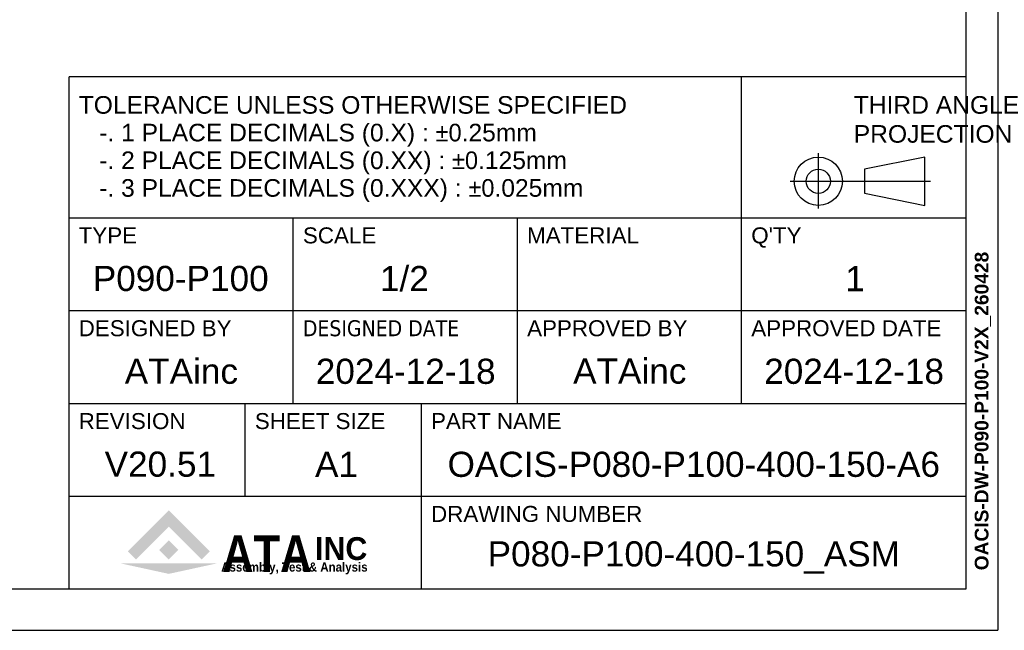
# Model space of a CAD drawing. Header units: inches. Extents: x 0 to 1685, y 0 to 1188.
# Tile 8 of 18: x 1254 to 1685, y 0 to 267. Entities that reach past the tile are written whole.
import ezdxf
from ezdxf.enums import TextEntityAlignment as Align

# ---------------------------------------------------------------- set-up
doc = ezdxf.new("R2010")
doc.units = ezdxf.units.IN
doc.layers.add('ATA-TEXT', color=7, linetype='Continuous')
doc.styles.add('주 문자 (ISO)', font='arial.ttf')

# ---------------------------------------------------------------- blocks, each defined once
blk = doc.blocks.new('ata-Title-A1-002')
for color, points in [(176, [(14.63, 6.49), (12.84, 8.28), (21.79, 17.23), (30.75, 8.28), (28.96, 6.49), (21.79, 13.66)]), (30, [(21.79, 10.66), (23.88, 8.57), (21.79, 6.49), (19.71, 8.57)]), (9, [(32.34, 5.64), (21.79, 3.34), (11.25, 5.64)])]:
    blk.add_hatch(color=color).paths.add_polyline_path(points)
at = {"color": 253}
for p, q in [((0, 0), (0, 112)), ((196, 112), (0, 112)), ((147, 40.6), (147, 112)), ((196, 112), (196, 0)), ((0, 81.2), (196, 81.2)), ((49, 40.6), (49, 81.2)), ((98, 40.6), (98, 81.2)), ((0, 60.9), (196, 60.9)), ((0, 40.6), (196, 40.6)), ((38.5, 20.3), (38.5, 40.6)), ((77, 0), (77, 40.6)), ((0, 20.3), (196, 20.3)), ((196, 0), (0, 0))]:
    blk.add_line(p, q, dxfattribs=at)
for p, q in [((163.75, 95.32), (163.75, 83.26)), ((187.03, 94.45), (173.85, 91.82)), ((187.03, 83.91), (187.03, 94.45)), ((173.85, 91.82), (173.85, 86.55)), ((157.57, 89.18), (188.27, 89.18)), ((173.85, 86.55), (187.03, 83.91)), ((0, 81.2), (196, 81.2))]:
    blk.add_line(p, q)
for radius in [5.27, 2.64]:
    blk.add_circle((163.75, 89.18), radius)
at = {"char_height": 3.85, "attachment_point": 1, "style": '주 문자 (ISO)'}
for s, insert, line_spacing_factor in [('TOLERANCE UNLESS OTHERWISE SPECIFIED\\P   -. 1 PLACE DECIMALS (0.X) : {\\fAIGDT|b0|i0|c2|p2;`0}.25mm\\P   -. 2 PLACE DECIMALS (0.XX) : {\\fAIGDT|b0|i0|c2|p2;`0}.125mm \\P   -. 3 PLACE DECIMALS (0.XXX) : {\\fAIGDT|b0|i0|c2|p2;`0}.025mm', (2.11, 107.8), 0.942857), ('THIRD ANGLE\\PPROJECTION', (171.5, 107.8), 0.987884)]:
    blk.add_mtext(s, dxfattribs=dict(at, insert=insert, line_spacing_factor=line_spacing_factor))
at = {"char_height": 3.5, "attachment_point": 1, "style": '주 문자 (ISO)'}
for s, insert in [('TYPE', (2.1, 79.1)), ('SCALE', (51.11, 79.1)), ('MATERIAL', (100.1, 79.1)), ("Q'TY", (149.1, 79.1)), ('DESIGNED BY', (2.1, 58.8)), ('{\\fTahoma|b0|i0|c0|p34;DESIGNED \\fTahoma|b0|i0|c129|p34;DATE}', (51.1, 58.8)), ('APPROVED BY', (100.11, 58.8)), ('APPROVED DATE', (149.1, 58.8)), ('REVISION', (2.1, 38.5)), ('SHEET SIZE', (40.6, 38.5)), ('PART NAME', (79.11, 38.5)), ('DRAWING NUMBER', (79.11, 18.2))]:
    blk.add_mtext(s, dxfattribs=dict(at, insert=insert))
at = {"color": 176, "insert": (33.46, 3.77), "char_height": 8, "width": 37.1563, "attachment_point": 7, "line_spacing_factor": 0.5, "style": '주 문자 (ISO)'}
blk.add_mtext('{\\fArial|b1|i0|c0|p34;\\W0.85;ATA}', dxfattribs=at)
at = {"color": 9, "style": '주 문자 (ISO)'}
for s, insert, char_height, attachment_point in [('{\\fArial|b1|i0|c0|p34;\\W0.95;INC}', (53.76, 6.3), 5, 7), ('{\\fArial|b1|i0|c0|p34;\\W0.9;Assembly, Test & Analysis}', (49.25, 5.84), 2, 2)]:
    blk.add_mtext(s, dxfattribs=dict(at, insert=insert, char_height=char_height, attachment_point=attachment_point))
at = {"style": '주 문자 (ISO)'}
for tag, p in [('TYPE_001', (24.5, 67.9)), ('SCALE_001', (73.5, 67.9)), ('MATERIAL_001', (122.5, 67.9)), ('QTY_001', (171.5, 67.9)), ('DESIGNED_BY_001', (24.5, 47.6)), ('APPROVED_BY_001', (122.5, 47.64)), ('APPROVED_DATE_001', (171.5, 47.6)), ('REVISION_001', (19.25, 27.3)), ('SHEET_SIZE_001', (57.75, 27.3)), ('PART_NAME_001', (136.5, 27.3)), ('DRAWING_NUMBER_001', (136.5, 7))]:
    blk.add_attdef(tag, text='', height=5.5, dxfattribs=at).set_placement(p, align=Align.MIDDLE_CENTER)
at = {"color": 7, "style": '주 문자 (ISO)'}
blk.add_attdef('DESIGNED_DATE_001', text='', height=5.5, dxfattribs=at).set_placement((73.5, 47.6), align=Align.MIDDLE_CENTER)
blk = doc.blocks.new('ata-Border-A1-002')
at = {"color": 253, "ltscale": 0.5}
for p in [(841, 594), (0, 0)]:
    blk.add_line(p, (841, 0), dxfattribs=at)
for p, q in [((834, 585), (834, 9)), ((834, 9), (7, 9))]:
    blk.add_line(p, q)

msp = doc.modelspace()

# ---------------------------------------------------------------- block references
at = {"xscale": 2, "yscale": 2, "zscale": 2}
msp.add_blockref('ata-Border-A1-002', (0, 0), dxfattribs=at)
ref = msp.add_blockref('ata-Title-A1-002', (1276, 18), dxfattribs=dict(xscale=2, yscale=2, zscale=2))
ref.add_attrib('SCALE_001', '1/2', (1411.901, 148.3055), dxfattribs={"height": 11, "style": '주 문자 (ISO)'})
ref.add_attrib('TYPE_001', 'P090-P100', (1286.368, 148.3715), dxfattribs={"height": 11, "style": '주 문자 (ISO)'})
ref.add_attrib('DESIGNED_BY_001', 'ATAinc', (1300.327, 107.788), dxfattribs={"height": 11, "style": '주 문자 (ISO)'})
ref.add_attrib('DESIGNED_DATE_001', '2024-12-18', (1383.851, 107.7715), dxfattribs={"color": 7, "height": 11, "style": '주 문자 (ISO)'})
ref.add_attrib('APPROVED_BY_001', 'ATAinc', (1496.327, 107.8634995), dxfattribs={"height": 11, "style": '주 문자 (ISO)'})
ref.add_attrib('APPROVED_DATE_001', '2024-12-18', (1579.851, 107.7715), dxfattribs={"height": 11, "style": '주 문자 (ISO)'})
ref.add_attrib('PART_NAME_001', 'OACIS-P080-P100-400-150-A6', (1441.453, 67.1), dxfattribs={"height": 11, "style": '주 문자 (ISO)'})
ref.add_attrib('DRAWING_NUMBER_001', 'P080-P100-400-150_ASM', (1458.954, 27.93), dxfattribs={"height": 11, "style": '주 문자 (ISO)'})
ref.add_attrib('QTY_001', '1', (1615.304, 148.278), dxfattribs={"height": 11, "style": '주 문자 (ISO)'})
ref.add_attrib('REVISION_001', 'V20.51', (1291.5485, 67.1715), dxfattribs={"height": 11, "style": '주 문자 (ISO)'})
ref.add_attrib('SHEET_SIZE_001', 'A1', (1383.5195, 67.078), dxfattribs={"color": 7, "height": 11, "style": '주 문자 (ISO)'})

# ---------------------------------------------------------------- texts
at = {"layer": 'ATA-TEXT', "color": 7, "insert": (1671.8746854, 26.2373115), "char_height": 4.2, "attachment_point": 1, "rotation": 90, "line_spacing_factor": 1.027748, "style": '주 문자 (ISO)'}
msp.add_mtext('{\\fArial|b1|i0|c129|p34;\\H1.42860x;OACIS-DW-P090-P100-V2X_260428}', dxfattribs=at)

doc.saveas('drawing.dxf')
